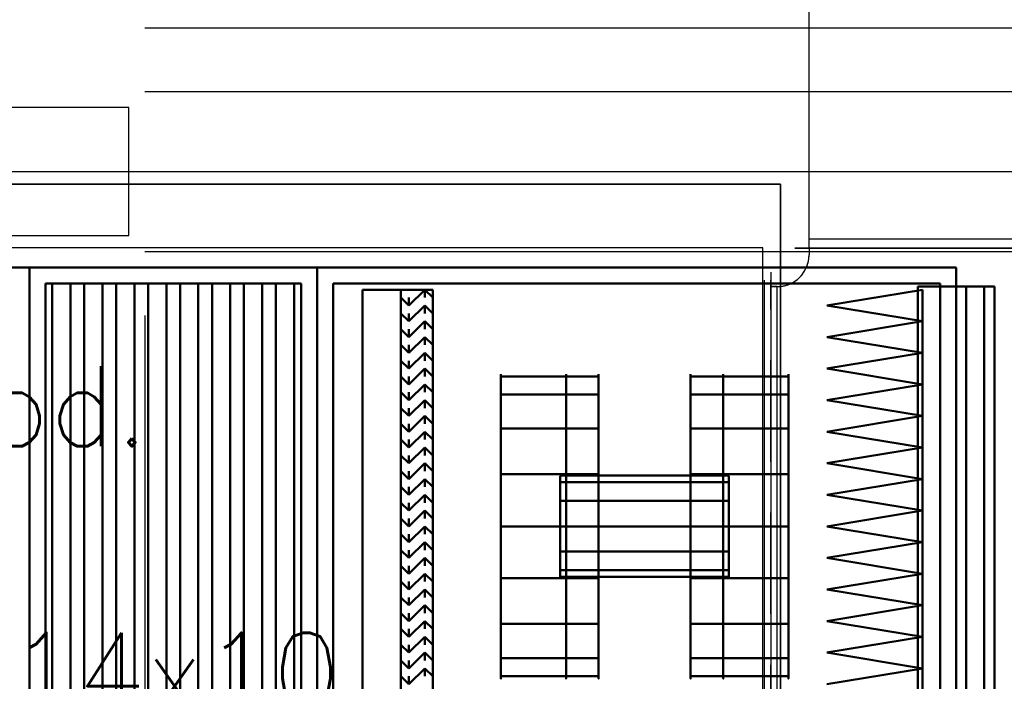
# Model space of a CAD drawing. Header units: centimetres. Extents: x -156440 to 298236, y -263599 to 81430.
# Tile 39 of 170: x 145883 to 148965, y -146826 to -144757. Entities that reach past the tile are written whole.
import ezdxf

# ---------------------------------------------------------------- set-up
doc = ezdxf.new("R2010")
doc.units = ezdxf.units.CM
doc.header["$LTSCALE"] = 50
for name, pattern in [('01-101 Went PP Poziom -2$0$Przekrój 3a-3a$0$HIDDEN', [9.525, 6.35, -3.175]), ('Kondygnacja -2$0$HIDDEN2', [4.7625, 3.175, -1.5875]), ('Osie rzutów$0$DASHDOT2', [12.7, 6.35, -3.175, 0, -3.175])]:
    doc.linetypes.add(name, pattern=pattern)
doc.layers.get('0').update_dxf_attribs({"color": 8})
for name, color, linetype in [('01-101 Went PP Poziom -2$0$L_Nawiew', 3, 'Continuous'), ('01-101 Went PP Poziom -2$0$L_text', 2, 'Continuous'), ('01-101 Went PP Poziom -2$0$L_Wywiew', 6, 'Continuous'), ('bgde_centrale wentylacyjne', 3, 'Continuous'), ('Kondygnacja -2$0$ARCH_KONSTR_POWYŻEJ RZUTU_IST', 8, 'Kondygnacja -2$0$HIDDEN2'), ('Kondygnacja -2$0$ARCH_ŻELBET_IST', 9, 'Continuous'), ('Osie rzutów$0$ARCH_INFO_OSIE_IST', 8, 'Osie rzutów$0$DASHDOT2')]:
    doc.layers.add(name, color=color, linetype=linetype)
for name, color, linetype, lineweight in [('01-101 Went PP Poziom -2$0$L_urządzenia', 1, 'Continuous', 50), ('bgde_fundamenty pod urządzenia', 7, 'Continuous', 35), ('Kondygnacja -2$0$_SP KORYTA', 8, 'Continuous', 25)]:
    doc.layers.add(name, color=color, linetype=linetype, lineweight=lineweight)
doc.layers.get('01-101 Went PP Poziom -2$0$L_text').off()
doc.styles.add('Romans', font='Romans.shx')

# ---------------------------------------------------------------- blocks, each defined once
blk = doc.blocks.new('Osie rzutów')
at = {"layer": 'Osie rzutów$0$ARCH_INFO_OSIE_IST', "ltscale": 10}
for p, q in [((6860, 12510), (6860, 4623.26)), ((4436.04, 7400), (15156.54, 7400))]:
    blk.add_line(p, q, dxfattribs=at)
blk = doc.blocks.new('Kondygnacja -2$0$konstukcja stropu -2')
at = {"layer": 'Kondygnacja -2$0$ARCH_KONSTR_POWYŻEJ RZUTU_IST', "ltscale": 10}
for p, q in [((6885, 7445), (7435, 7445)), ((6885, 7425), (7415, 7425)), ((6885, 7375), (7415, 7375)), ((6885, 7355), (6885, 6825))]:
    blk.add_line(p, q, dxfattribs=at)
blk = doc.blocks.new('*U496')
at = {"layer": '01-101 Went PP Poziom -2$0$L_Nawiew', "linetype": '01-101 Went PP Poziom -2$0$Przekrój 3a-3a$0$HIDDEN', "lineweight": -3}
for p, q in [((-715, 815), (785, 815)), ((785, 815), (805, 815)), ((805, 815), (805, -685)), ((-815, -785), (-815, 715)), ((805, -685), (785, -685)), ((-815, -805), (-815, -785)), ((685, -785), (685, -805)), ((685, -805), (-815, -805))]:
    blk.add_line(p, q, dxfattribs=at)
at = {"layer": '01-101 Went PP Poziom -2$0$L_Nawiew', "linetype": '01-101 Went PP Poziom -2$0$Przekrój 3a-3a$0$HIDDEN', "lineweight": -3, "extrusion": (-5.80092e-13, -2.22045e-16, -1)}
for centre in [(-715, 715), (-715, 715), (785, -785), (785, -785)]:
    blk.add_ellipse(centre, major_axis=(0, 100), ratio=1, start_param=-1.570796, end_param=0, dxfattribs=at)
blk = doc.blocks.new('*U495')
at = {"linetype": 'Continuous', "lineweight": -2}
for p, q in [((805, 860), (805, 815)), ((805, 815), (805, -685)), ((805, -685), (805, -730)), ((-815, -805), (-860, -805)), ((685, -805), (-815, -805)), ((730, -805), (685, -805))]:
    blk.add_line(p, q, dxfattribs=at)
at = {"color": 0, "linetype": 'ByBlock', "lineweight": -2}
for p, q in [((-715, 815), (785, 815)), ((785, 815), (805, 815)), ((-815, -785), (-815, 715)), ((805, -685), (785, -685)), ((-815, -805), (-815, -785)), ((685, -785), (685, -805))]:
    blk.add_line(p, q, dxfattribs=at)
at = {"color": 0, "linetype": 'ByBlock', "lineweight": -2, "extrusion": (-4.44089e-16, -2.22045e-16, -1)}
for centre in [(-715, 715), (-715, 715), (785, -785), (785, -785)]:
    blk.add_ellipse(centre, major_axis=(0, 100), ratio=1, start_param=-1.570796, end_param=0, dxfattribs=at)
blk = doc.blocks.new('*U488')
at = {"layer": '01-101 Went PP Poziom -2$0$L_Nawiew', "linetype": '01-101 Went PP Poziom -2$0$Przekrój 3a-3a$0$HIDDEN', "lineweight": -3}
for p, q in [((550, 0, 750), (-550, 0, 750)), ((-550, 0, 750), (-550, 0, -750)), ((-550, 0, -750), (550, 0, -750)), ((550, 0, 750), (550, 0, -750))]:
    blk.add_line(p, q, dxfattribs=at)
blk = doc.blocks.new('*U486')
at = {"linetype": 'Continuous', "lineweight": -2}
for p, q in [((-550, 0, 750), (-550, 0, 795)), ((-550, 0, -750), (-550, 0, 750)), ((-550, 0, -795), (-550, 0, -750)), ((550, 0, 750), (550, 0, -750)), ((550, 0, -750), (550, 0, -795)), ((550, 0, 795), (550, 0, 750))]:
    blk.add_line(p, q, dxfattribs=at)
at = {"color": 0, "linetype": 'ByBlock', "lineweight": -2}
for p, q in [((550, 0, 750), (-550, 0, 750)), ((-550, 0, -750), (550, 0, -750))]:
    blk.add_line(p, q, dxfattribs=at)
at = {"linetype": 'Continuous', "lineweight": -3}
for p, q in [((-520, 0, -750), (-520, 0, 750)), ((520, 0, -750), (520, 0, 750))]:
    blk.add_line(p, q, dxfattribs=at)
blk = doc.blocks.new('*U479')
at = {"color": 0, "linetype": 'ByBlock', "lineweight": -2}
for p, q in [((-770, 0, 20), (770, 0, 20)), ((-750, 0, -20), (750, 0, -20)), ((750, 0), (750, 0, -20)), ((-750, 0, -20), (-750, 0))]:
    blk.add_line(p, q, dxfattribs=at)
at = {"layer": '01-101 Went PP Poziom -2$0$L_Wywiew', "linetype": '01-101 Went PP Poziom -2$0$Przekrój 3a-3a$0$HIDDEN', "lineweight": -3}
for p, q in [((-750, 0), (750, 0)), ((750, 0), (770, 0)), ((-770, 0), (-750, 0))]:
    blk.add_line(p, q, dxfattribs=at)
blk = doc.blocks.new('01-101 Went PP Poziom -2$0$A$C4FF92EF0')
at = {"layer": '01-101 Went PP Poziom -2$0$L_urządzenia', "extrusion": (-1.22461e-16, -1, 0)}
for p, q in [((6518.95, 2370, -1017.5), (6778.95, 2370, -1017.5)), ((6518.95, 2370, -713.5), (6778.95, 2370, -713.5)), ((6518.95, 2370, -1005.5), (6778.95, 2370, -1005.5)), ((6778.95, 2370, -1017.5), (6778.95, 2208, -1017.5)), ((6778.95, 2370, -1005.5), (6778.95, 2370, -1017.5)), ((6778.95, 2370, -1017.5), (6868.95, 2370, -1017.5)), ((6778.95, 2208, -1005.5), (6778.95, 2370, -1005.5)), ((6778.95, 2370, -713.5), (6778.95, 2208, -713.5)), ((6778.95, 2370, -1005.5), (6778.95, 2370, -713.5)), ((6778.95, 2370, -713.5), (6868.95, 2370, -713.5)), ((6778.95, 2370, -1005.5), (6868.95, 2370, -1005.5)), ((6778.95, 2370, -1017.5), (6778.95, 2208, -1017.5)), ((6778.95, 2370, -1005.5), (6778.95, 2370, -1017.5)), ((6778.95, 2208, -1005.5), (6778.95, 2370, -1005.5)), ((6778.95, 2370, -713.5), (6778.95, 2208, -713.5)), ((6778.95, 2370, -1005.5), (6778.95, 2370, -713.5)), ((6868.95, 2370, -1017.5), (6868.95, 2208, -1017.5)), ((6868.95, 2370, -1005.5), (6868.95, 2370, -1017.5)), ((6868.95, 2370, -1017.5), (6921.45, 2370, -1017.5)), ((6868.95, 2208, -1005.5), (6868.95, 2370, -1005.5)), ((6868.95, 2370, -859.5), (6868.95, 2208, -859.5)), ((6868.95, 2370, -1005.5), (6868.95, 2370, -859.5)), ((6868.95, 2370, -859.5), (6921.45, 2370, -859.5)), ((6868.95, 2370, -1005.5), (6921.45, 2370, -1005.5)), ((6868.95, 2370, -1017.5), (6868.95, 2208, -1017.5)), ((6868.95, 2370, -1005.5), (6868.95, 2370, -1017.5)), ((6868.95, 2208, -1005.5), (6868.95, 2370, -1005.5)), ((6868.95, 2370, -713.5), (6868.95, 2208, -713.5)), ((6868.95, 2370, -1005.5), (6868.95, 2370, -713.5)), ((6868.95, 2208, -859.5), (6868.95, 2370, -859.5)), ((6868.95, 2370, -713.5), (6868.95, 2208, -713.5)), ((6868.95, 2370, -859.5), (6868.95, 2370, -713.5)), ((6868.95, 2370, -713.5), (7021.45, 2370, -713.5)), ((6868.95, 2370, -859.5), (7021.45, 2370, -859.5)), ((6921.45, 2370, -1017.5), (7068.95, 2370, -1017.5)), ((6921.45, 2370, -859.5), (7068.95, 2370, -859.5)), ((6921.45, 2370, -1005.5), (7068.95, 2370, -1005.5)), ((7021.45, 2370, -713.5), (7068.95, 2370, -713.5)), ((7021.45, 2370, -859.5), (7068.95, 2370, -859.5)), ((7068.95, 2370, -1017.5), (7068.95, 2208, -1017.5)), ((7068.95, 2370, -1005.5), (7068.95, 2370, -1017.5)), ((7068.95, 2208, -1005.5), (7068.95, 2370, -1005.5)), ((7068.95, 2370, -859.5), (7068.95, 2208, -859.5)), ((7068.95, 2370, -1005.5), (7068.95, 2370, -859.5)), ((7068.95, 2208, -859.5), (7068.95, 2370, -859.5)), ((7068.95, 2370, -713.5), (7068.95, 2208, -713.5)), ((7068.95, 2370, -859.5), (7068.95, 2370, -713.5)), ((6783.95, 2365, -853.5), (6783.95, 2213, -853.5)), ((6783.95, 2365, -865.5), (6783.95, 2213, -865.5)), ((6783.95, 2365, -853.5), (6783.95, 2365, -865.5)), ((6863.95, 2365, -853.5), (6783.95, 2365, -853.5)), ((6783.95, 2365, -865.5), (6863.95, 2365, -865.5)), ((6783.95, 2213, -1000.5), (6783.95, 2365, -1000.5)), ((6783.95, 2365, -718.5), (6783.95, 2213, -718.5)), ((6783.95, 2365, -1000.5), (6783.95, 2365, -718.5)), ((6783.95, 2365, -718.5), (6863.95, 2365, -718.5)), ((6783.95, 2365, -1000.5), (6863.95, 2365, -1000.5)), ((6786.05, 2365, -862.4), (6786.05, 2213, -862.4)), ((6791.75, 2365, -856.7), (6786.05, 2365, -862.4)), ((6791.75, 2365, -856.7), (6791.75, 2213, -856.7)), ((6796.05, 2365, -856.7), (6796.05, 2213, -856.7)), ((6796.05, 2365, -856.7), (6801.75, 2365, -862.4)), ((6801.75, 2365, -862.4), (6801.75, 2213, -862.4)), ((6806.05, 2365, -862.4), (6806.05, 2213, -862.4)), ((6811.75, 2365, -856.7), (6806.05, 2365, -862.4)), ((6811.75, 2365, -856.7), (6811.75, 2213, -856.7)), ((6816.05, 2365, -856.7), (6816.05, 2213, -856.7)), ((6816.05, 2365, -856.7), (6821.75, 2365, -862.4)), ((6821.75, 2365, -862.4), (6821.75, 2213, -862.4)), ((6826.05, 2365, -862.4), (6826.05, 2213, -862.4)), ((6831.75, 2365, -856.7), (6826.05, 2365, -862.4)), ((6831.75, 2365, -856.7), (6831.75, 2213, -856.7)), ((6836.05, 2365, -856.7), (6836.05, 2213, -856.7)), ((6836.05, 2365, -856.7), (6841.75, 2365, -862.4)), ((6841.75, 2365, -862.4), (6841.75, 2213, -862.4)), ((6846.05, 2365, -862.4), (6846.05, 2213, -862.4)), ((6851.75, 2365, -856.7), (6846.05, 2365, -862.4)), ((6851.75, 2365, -856.7), (6851.75, 2213, -856.7)), ((6856.05, 2365, -856.7), (6856.05, 2213, -856.7)), ((6856.05, 2365, -856.7), (6861.75, 2365, -862.4)), ((6861.75, 2365, -862.4), (6861.75, 2213, -862.4)), ((6863.95, 2365, -853.5), (6863.95, 2213, -853.5)), ((6863.95, 2365, -865.5), (6863.95, 2213, -865.5)), ((6863.95, 2365, -865.5), (6863.95, 2365, -853.5)), ((6863.95, 2213, -1000.5), (6863.95, 2365, -1000.5)), ((6863.95, 2365, -718.5), (6863.95, 2213, -718.5)), ((6863.95, 2365, -1000.5), (6863.95, 2365, -718.5)), ((6873.95, 2213, -1000.5), (6873.95, 2365, -1000.5)), ((6873.95, 2365, -864.5), (6873.95, 2213, -864.5)), ((6873.95, 2365, -1000.5), (6873.95, 2365, -864.5)), ((6873.95, 2365, -864.5), (6921.45, 2365, -864.5)), ((6873.95, 2365, -1000.5), (6921.45, 2365, -1000.5)), ((6873.95, 2213, -854.5), (6873.95, 2365, -854.5)), ((6873.95, 2365, -718.5), (6873.95, 2213, -718.5)), ((6873.95, 2365, -854.5), (6873.95, 2365, -718.5)), ((6873.95, 2365, -718.5), (7021.45, 2365, -718.5)), ((6873.95, 2365, -854.5), (7021.45, 2365, -854.5)), ((6921.45, 2365, -864.5), (7063.95, 2365, -864.5)), ((6921.45, 2365, -1000.5), (7063.95, 2365, -1000.5)), ((7021.45, 2365, -718.5), (7063.95, 2365, -718.5)), ((7021.45, 2365, -854.5), (7063.95, 2365, -854.5)), ((7056.95, 2364, -719), (7056.95, 2214, -719)), ((7056.95, 2364, -854), (7056.95, 2214, -854)), ((7056.95, 2364, -719), (7056.95, 2364, -854)), ((7068.95, 2364, -719), (7056.95, 2364, -719)), ((7056.95, 2364, -854), (7068.95, 2364, -854)), ((7063.95, 2213, -1000.5), (7063.95, 2365, -1000.5)), ((7063.95, 2365, -864.5), (7063.95, 2213, -864.5)), ((7063.95, 2365, -1000.5), (7063.95, 2365, -864.5)), ((7063.95, 2213, -854.5), (7063.95, 2365, -854.5)), ((7063.95, 2365, -718.5), (7063.95, 2213, -718.5)), ((7063.95, 2365, -854.5), (7063.95, 2365, -718.5)), ((7068.95, 2364, -865), (7068.95, 2214, -865)), ((7068.95, 2364, -1000), (7068.95, 2214, -1000)), ((7068.95, 2364, -865), (7068.95, 2364, -1000)), ((7080.95, 2364, -865), (7068.95, 2364, -865)), ((7068.95, 2364, -1000), (7080.95, 2364, -1000)), ((7068.95, 2364, -719), (7068.95, 2214, -719)), ((7068.95, 2364, -854), (7068.95, 2214, -854)), ((7068.95, 2364, -854), (7068.95, 2364, -719)), ((7068.95, 2364, -719), (7068.95, 2214, -719)), ((7068.95, 2364, -854), (7068.95, 2214, -854)), ((7068.95, 2364, -719), (7068.95, 2364, -854)), ((7080.95, 2364, -719), (7068.95, 2364, -719)), ((7068.95, 2364, -854), (7080.95, 2364, -854)), ((7072.05, 2364, -723.7), (7072.05, 2214, -723.7)), ((7072.05, 2364, -723.7), (7077.75, 2364, -729.4)), ((7072.05, 2364, -739.4), (7072.05, 2214, -739.4)), ((7072.05, 2364, -739.4), (7077.75, 2364, -733.7)), ((7072.05, 2364, -743.7), (7072.05, 2214, -743.7)), ((7072.05, 2364, -743.7), (7077.75, 2364, -749.4)), ((7072.05, 2364, -759.4), (7072.05, 2214, -759.4)), ((7072.05, 2364, -759.4), (7077.75, 2364, -753.7)), ((7072.05, 2364, -763.7), (7072.05, 2214, -763.7)), ((7072.05, 2364, -763.7), (7077.75, 2364, -769.4)), ((7072.05, 2364, -779.4), (7072.05, 2214, -779.4)), ((7072.05, 2364, -779.4), (7077.75, 2364, -773.7)), ((7072.05, 2364, -783.7), (7072.05, 2214, -783.7)), ((7072.05, 2364, -783.7), (7077.75, 2364, -789.4)), ((7072.05, 2364, -799.4), (7072.05, 2214, -799.4)), ((7072.05, 2364, -799.4), (7077.75, 2364, -793.7)), ((7072.05, 2364, -803.7), (7072.05, 2214, -803.7)), ((7072.05, 2364, -803.7), (7077.75, 2364, -809.4)), ((7072.05, 2364, -819.4), (7072.05, 2214, -819.4)), ((7072.05, 2364, -819.4), (7077.75, 2364, -813.7)), ((7072.05, 2364, -823.7), (7072.05, 2214, -823.7)), ((7072.05, 2364, -823.7), (7077.75, 2364, -829.4)), ((7072.05, 2364, -839.4), (7072.05, 2214, -839.4)), ((7072.05, 2364, -839.4), (7077.75, 2364, -833.7)), ((7072.05, 2364, -843.7), (7072.05, 2214, -843.7)), ((7072.05, 2364, -843.7), (7077.75, 2364, -849.4)), ((7077.75, 2364, -729.4), (7077.75, 2214, -729.4)), ((7077.75, 2364, -733.7), (7077.75, 2214, -733.7)), ((7077.75, 2364, -749.4), (7077.75, 2214, -749.4)), ((7077.75, 2364, -753.7), (7077.75, 2214, -753.7)), ((7077.75, 2364, -769.4), (7077.75, 2214, -769.4)), ((7077.75, 2364, -773.7), (7077.75, 2214, -773.7)), ((7077.75, 2364, -789.4), (7077.75, 2214, -789.4)), ((7077.75, 2364, -793.7), (7077.75, 2214, -793.7)), ((7077.75, 2364, -809.4), (7077.75, 2214, -809.4)), ((7077.75, 2364, -813.7), (7077.75, 2214, -813.7)), ((7077.75, 2364, -829.4), (7077.75, 2214, -829.4)), ((7077.75, 2364, -833.7), (7077.75, 2214, -833.7)), ((7077.75, 2364, -849.4), (7077.75, 2214, -849.4)), ((7080.95, 2364, -865), (7080.95, 2214, -865)), ((7080.95, 2364, -1000), (7080.95, 2214, -1000)), ((7080.95, 2364, -1000), (7080.95, 2364, -865)), ((7080.95, 2364, -719), (7080.95, 2214, -719)), ((7080.95, 2364, -854), (7080.95, 2214, -854)), ((7080.95, 2364, -854), (7080.95, 2364, -719)), ((6883.15, 2363, -866.5), (6883.15, 2215, -866.5)), ((6883.15, 2363, -998.5), (6883.15, 2215, -998.5)), ((6883.15, 2363, -866.5), (6883.15, 2363, -998.5)), ((6895.15, 2363, -866.5), (6883.15, 2363, -866.5)), ((6883.15, 2363, -998.5), (6895.15, 2363, -998.5)), ((6886.15, 2363, -932.5), (6892.15, 2363, -932.5)), ((6895.15, 2363, -866.5), (6895.15, 2215, -866.5)), ((6895.15, 2363, -998.5), (6895.15, 2215, -998.5)), ((6895.15, 2363, -866.5), (6895.15, 2363, -998.5)), ((6905.15, 2363, -866.5), (6895.15, 2363, -866.5)), ((6895.15, 2363, -998.5), (6905.15, 2363, -998.5)), ((6895.15, 2363, -866.5), (6895.15, 2215, -866.5)), ((6895.15, 2363, -998.5), (6895.15, 2215, -998.5)), ((6895.15, 2363, -998.5), (6895.15, 2363, -866.5)), ((6897.65, 2358.1, -866.5), (6902.65, 2363, -866.5)), ((6897.65, 2358.1, -998.5), (6902.65, 2363, -998.5)), ((6902.65, 2363, -998.5), (6902.65, 2360.6, -866.5)), ((6902.65, 2363, -866.5), (6905.15, 2360.6, -866.5)), ((6902.65, 2363, -998.5), (6905.15, 2360.6, -998.5)), ((6905.15, 2363, -866.5), (6905.15, 2215, -866.5)), ((6905.15, 2363, -998.5), (6905.15, 2215, -998.5)), ((6905.15, 2363, -998.5), (6905.15, 2363, -866.5)), ((7058.45, 2363, -720.5), (7028.45, 2358.1, -720.5)), ((7058.45, 2363, -852.5), (7028.45, 2358.1, -852.5)), ((7058.45, 2363, -852.5), (7058.45, 2363, -720.5)), ((7058.45, 2363, -720.5), (7058.45, 2353.2, -720.5)), ((7058.45, 2363, -852.5), (7058.45, 2353.2, -852.5)), ((6895.15, 2360.6, -998.5), (6895.15, 2360.6, -866.5)), ((6895.15, 2360.6, -866.5), (6897.65, 2358.1, -866.5)), ((6895.15, 2360.6, -998.5), (6897.65, 2358.1, -998.5)), ((6897.65, 2358.1, -998.5), (6897.65, 2360.6, -866.5)), ((6897.65, 2353.2, -866.5), (6902.65, 2358.1, -866.5)), ((6897.65, 2353.2, -998.5), (6902.65, 2358.1, -998.5)), ((6902.65, 2358.1, -998.5), (6902.65, 2355.6, -866.5)), ((6902.65, 2358.1, -866.5), (6905.15, 2355.6, -866.5)), ((6902.65, 2358.1, -998.5), (6905.15, 2355.6, -998.5)), ((6905.15, 2360.6, -998.5), (6905.15, 2360.6, -866.5)), ((7028.45, 2358.1, -852.5), (7028.45, 2358.1, -720.5)), ((7058.45, 2353.2, -720.5), (7028.45, 2358.1, -720.5)), ((7058.45, 2353.2, -852.5), (7028.45, 2358.1, -852.5)), ((6895.15, 2355.6, -998.5), (6895.15, 2355.6, -866.5)), ((6895.15, 2355.6, -866.5), (6897.65, 2353.2, -866.5)), ((6895.15, 2355.6, -998.5), (6897.65, 2353.2, -998.5)), ((6897.65, 2353.2, -998.5), (6897.65, 2355.6, -866.5)), ((6905.15, 2355.6, -998.5), (6905.15, 2355.6, -866.5)), ((6897.65, 2348.2, -866.5), (6902.65, 2353.2, -866.5)), ((6897.65, 2348.2, -998.5), (6902.65, 2353.2, -998.5)), ((6902.65, 2353.2, -998.5), (6902.65, 2350.7, -866.5)), ((6902.65, 2353.2, -866.5), (6905.15, 2350.7, -866.5)), ((6902.65, 2353.2, -998.5), (6905.15, 2350.7, -998.5)), ((7058.45, 2353.2, -720.5), (7028.45, 2348.2, -720.5)), ((7058.45, 2353.2, -852.5), (7028.45, 2348.2, -852.5)), ((7058.45, 2353.2, -852.5), (7058.45, 2353.2, -720.5)), ((7058.45, 2353.2, -720.5), (7058.45, 2343.3, -720.5)), ((7058.45, 2353.2, -852.5), (7058.45, 2343.3, -852.5)), ((7058.45, 2353.2, -852.5), (7058.45, 2353.2, -720.5)), ((6895.15, 2350.7, -998.5), (6895.15, 2350.7, -866.5)), ((6895.15, 2350.7, -866.5), (6897.65, 2348.2, -866.5)), ((6895.15, 2350.7, -998.5), (6897.65, 2348.2, -998.5)), ((6897.65, 2348.2, -998.5), (6897.65, 2350.7, -866.5)), ((6905.15, 2350.7, -998.5), (6905.15, 2350.7, -866.5)), ((6895.15, 2345.8, -998.5), (6895.15, 2345.8, -866.5)), ((6895.15, 2345.8, -866.5), (6897.65, 2343.3, -866.5)), ((6895.15, 2345.8, -998.5), (6897.65, 2343.3, -998.5)), ((6897.65, 2343.3, -866.5), (6902.65, 2348.2, -866.5)), ((6897.65, 2343.3, -998.5), (6902.65, 2348.2, -998.5)), ((6897.65, 2343.3, -998.5), (6897.65, 2345.8, -866.5)), ((6902.65, 2348.2, -998.5), (6902.65, 2345.8, -866.5)), ((6902.65, 2348.2, -866.5), (6905.15, 2345.8, -866.5)), ((6902.65, 2348.2, -998.5), (6905.15, 2345.8, -998.5)), ((6905.15, 2345.8, -998.5), (6905.15, 2345.8, -866.5)), ((7028.45, 2348.2, -852.5), (7028.45, 2348.2, -720.5)), ((7058.45, 2343.3, -720.5), (7028.45, 2348.2, -720.5)), ((7058.45, 2343.3, -852.5), (7028.45, 2348.2, -852.5)), ((6897.65, 2338.4, -866.5), (6902.65, 2343.3, -866.5)), ((6897.65, 2338.4, -998.5), (6902.65, 2343.3, -998.5)), ((6902.65, 2343.3, -998.5), (6902.65, 2340.8, -866.5)), ((6902.65, 2343.3, -866.5), (6905.15, 2340.8, -866.5)), ((6902.65, 2343.3, -998.5), (6905.15, 2340.8, -998.5)), ((7058.45, 2343.3, -720.5), (7028.45, 2338.4, -720.5)), ((7058.45, 2343.3, -852.5), (7028.45, 2338.4, -852.5)), ((7058.45, 2343.3, -852.5), (7058.45, 2343.3, -720.5)), ((7058.45, 2343.3, -720.5), (7058.45, 2333.4, -720.5)), ((7058.45, 2343.3, -852.5), (7058.45, 2333.4, -852.5)), ((7058.45, 2343.3, -852.5), (7058.45, 2343.3, -720.5)), ((6895.15, 2340.8, -998.5), (6895.15, 2340.8, -866.5)), ((6895.15, 2340.8, -866.5), (6897.65, 2338.4, -866.5)), ((6895.15, 2340.8, -998.5), (6897.65, 2338.4, -998.5)), ((6897.65, 2338.4, -998.5), (6897.65, 2340.8, -866.5)), ((6905.15, 2340.8, -998.5), (6905.15, 2340.8, -866.5)), ((6897.65, 2333.4, -866.5), (6902.65, 2338.4, -866.5)), ((6897.65, 2333.4, -998.5), (6902.65, 2338.4, -998.5)), ((6902.65, 2338.4, -998.5), (6902.65, 2335.9, -866.5)), ((6902.65, 2338.4, -866.5), (6905.15, 2335.9, -866.5)), ((6902.65, 2338.4, -998.5), (6905.15, 2335.9, -998.5)), ((7028.45, 2338.4, -852.5), (7028.45, 2338.4, -720.5)), ((7058.45, 2333.4, -720.5), (7028.45, 2338.4, -720.5)), ((7058.45, 2333.4, -852.5), (7028.45, 2338.4, -852.5)), ((6895.15, 2335.9, -998.5), (6895.15, 2335.9, -866.5)), ((6895.15, 2335.9, -866.5), (6897.65, 2333.4, -866.5)), ((6895.15, 2335.9, -998.5), (6897.65, 2333.4, -998.5)), ((6897.65, 2333.4, -998.5), (6897.65, 2335.9, -866.5)), ((6897.65, 2328.5, -866.5), (6902.65, 2333.4, -866.5)), ((6897.65, 2328.5, -998.5), (6902.65, 2333.4, -998.5)), ((6902.65, 2333.4, -998.5), (6902.65, 2331, -866.5)), ((6902.65, 2333.4, -866.5), (6905.15, 2331, -866.5)), ((6902.65, 2333.4, -998.5), (6905.15, 2331, -998.5)), ((6905.15, 2335.9, -998.5), (6905.15, 2335.9, -866.5)), ((6926.45, 2335.9, -924.3), (6946.85, 2335.9, -924.3)), ((6926.45, 2335.9, -940.8), (6946.85, 2335.9, -940.8)), ((6946.85, 2335.9, -924.3), (6957.05, 2335.9, -924.3)), ((6946.85, 2335.9, -940.8), (6957.05, 2335.9, -940.8)), ((6996.05, 2335.9, -778.3), (6985.85, 2335.9, -778.3)), ((6996.05, 2335.9, -794.8), (6985.85, 2335.9, -794.8)), ((7016.45, 2335.9, -778.3), (6996.05, 2335.9, -778.3)), ((7016.45, 2335.9, -794.8), (6996.05, 2335.9, -794.8)), ((7058.45, 2333.4, -720.5), (7028.45, 2328.5, -720.5)), ((7058.45, 2333.4, -852.5), (7028.45, 2328.5, -852.5)), ((7058.45, 2333.4, -852.5), (7058.45, 2333.4, -720.5)), ((7058.45, 2333.4, -720.5), (7058.45, 2323.6, -720.5)), ((7058.45, 2333.4, -852.5), (7058.45, 2323.6, -852.5)), ((7058.45, 2333.4, -852.5), (7058.45, 2333.4, -720.5)), ((6895.15, 2331, -998.5), (6895.15, 2331, -866.5)), ((6895.15, 2331, -866.5), (6897.65, 2328.5, -866.5)), ((6895.15, 2331, -998.5), (6897.65, 2328.5, -998.5)), ((6897.65, 2328.5, -998.5), (6897.65, 2331, -866.5)), ((6905.15, 2331, -998.5), (6905.15, 2331, -866.5)), ((6926.45, 2330.3, -908.7), (6946.85, 2330.3, -908.7)), ((6926.45, 2330.3, -956.3), (6946.85, 2330.3, -956.3)), ((6946.85, 2330.3, -908.7), (6957.05, 2330.3, -908.7)), ((6946.85, 2330.3, -956.3), (6957.05, 2330.3, -956.3)), ((6996.05, 2330.3, -762.7), (6985.85, 2330.3, -762.7)), ((6996.05, 2330.3, -810.3), (6985.85, 2330.3, -810.3)), ((7016.45, 2330.3, -762.7), (6996.05, 2330.3, -762.7)), ((7016.45, 2330.3, -810.3), (6996.05, 2330.3, -810.3)), ((6897.65, 2323.6, -866.5), (6902.65, 2328.5, -866.5)), ((6897.65, 2323.6, -998.5), (6902.65, 2328.5, -998.5)), ((6902.65, 2328.5, -998.5), (6902.65, 2326, -866.5)), ((6902.65, 2328.5, -866.5), (6905.15, 2326, -866.5)), ((6902.65, 2328.5, -998.5), (6905.15, 2326, -998.5)), ((7028.45, 2328.5, -852.5), (7028.45, 2328.5, -720.5)), ((7058.45, 2323.6, -720.5), (7028.45, 2328.5, -720.5)), ((7058.45, 2323.6, -852.5), (7028.45, 2328.5, -852.5)), ((6895.15, 2326, -998.5), (6895.15, 2326, -866.5)), ((6895.15, 2326, -866.5), (6897.65, 2323.6, -866.5)), ((6895.15, 2326, -998.5), (6897.65, 2323.6, -998.5)), ((6897.65, 2323.6, -998.5), (6897.65, 2326, -866.5)), ((6905.15, 2326, -998.5), (6905.15, 2326, -866.5)), ((6895.15, 2321.1, -998.5), (6895.15, 2321.1, -866.5)), ((6895.15, 2321.1, -866.5), (6897.65, 2318.6, -866.5)), ((6895.15, 2321.1, -998.5), (6897.65, 2318.6, -998.5)), ((6897.65, 2318.6, -866.5), (6902.65, 2323.6, -866.5)), ((6897.65, 2318.6, -998.5), (6902.65, 2323.6, -998.5)), ((6897.65, 2318.6, -998.5), (6897.65, 2321.1, -866.5)), ((6902.65, 2323.6, -998.5), (6902.65, 2321.1, -866.5)), ((6902.65, 2323.6, -866.5), (6905.15, 2321.1, -866.5)), ((6902.65, 2323.6, -998.5), (6905.15, 2321.1, -998.5)), ((6905.15, 2321.1, -998.5), (6905.15, 2321.1, -866.5)), ((7058.45, 2323.6, -720.5), (7028.45, 2318.6, -720.5)), ((7058.45, 2323.6, -852.5), (7028.45, 2318.6, -852.5)), ((7058.45, 2323.6, -852.5), (7058.45, 2323.6, -720.5)), ((7058.45, 2323.6, -720.5), (7058.45, 2313.7, -720.5)), ((7058.45, 2323.6, -852.5), (7058.45, 2313.7, -852.5)), ((7058.45, 2323.6, -852.5), (7058.45, 2323.6, -720.5)), ((6897.65, 2313.7, -866.5), (6902.65, 2318.6, -866.5)), ((6897.65, 2313.7, -998.5), (6902.65, 2318.6, -998.5)), ((6902.65, 2318.6, -998.5), (6902.65, 2316.2, -866.5)), ((6902.65, 2318.6, -866.5), (6905.15, 2316.2, -866.5)), ((6902.65, 2318.6, -998.5), (6905.15, 2316.2, -998.5)), ((6926.45, 2319.6, -896.1), (6946.85, 2319.6, -896.1)), ((6926.45, 2319.6, -969), (6946.85, 2319.6, -969)), ((6946.85, 2319.6, -896.1), (6957.05, 2319.6, -896.1)), ((6946.85, 2319.6, -969), (6957.05, 2319.6, -969)), ((6996.05, 2319.6, -750.1), (6985.85, 2319.6, -750.1)), ((6996.05, 2319.6, -823), (6985.85, 2319.6, -823)), ((7016.45, 2319.6, -750.1), (6996.05, 2319.6, -750.1)), ((7016.45, 2319.6, -823), (6996.05, 2319.6, -823)), ((7028.45, 2318.6, -852.5), (7028.45, 2318.6, -720.5)), ((7058.45, 2313.7, -720.5), (7028.45, 2318.6, -720.5)), ((7058.45, 2313.7, -852.5), (7028.45, 2318.6, -852.5)), ((6895.15, 2316.2, -998.5), (6895.15, 2316.2, -866.5)), ((6895.15, 2316.2, -866.5), (6897.65, 2313.7, -866.5)), ((6895.15, 2316.2, -998.5), (6897.65, 2313.7, -998.5)), ((6897.65, 2313.7, -998.5), (6897.65, 2316.2, -866.5)), ((6905.15, 2316.2, -998.5), (6905.15, 2316.2, -866.5)), ((6897.65, 2308.8, -866.5), (6902.65, 2313.7, -866.5)), ((6897.65, 2308.8, -998.5), (6902.65, 2313.7, -998.5)), ((6902.65, 2313.7, -998.5), (6902.65, 2311.2, -866.5)), ((6902.65, 2313.7, -866.5), (6905.15, 2311.2, -866.5)), ((6902.65, 2313.7, -998.5), (6905.15, 2311.2, -998.5)), ((7058.45, 2313.7, -720.5), (7028.45, 2308.8, -720.5)), ((7058.45, 2313.7, -852.5), (7028.45, 2308.8, -852.5)), ((7058.45, 2313.7, -852.5), (7058.45, 2313.7, -720.5)), ((7058.45, 2313.7, -720.5), (7058.45, 2303.8, -720.5)), ((7058.45, 2313.7, -852.5), (7058.45, 2303.8, -852.5)), ((7058.45, 2313.7, -852.5), (7058.45, 2313.7, -720.5)), ((6895.15, 2311.2, -998.5), (6895.15, 2311.2, -866.5)), ((6895.15, 2311.2, -866.5), (6897.65, 2308.8, -866.5)), ((6895.15, 2311.2, -998.5), (6897.65, 2308.8, -998.5)), ((6897.65, 2308.8, -998.5), (6897.65, 2311.2, -866.5)), ((6897.65, 2303.8, -866.5), (6902.65, 2308.8, -866.5)), ((6897.65, 2303.8, -998.5), (6902.65, 2308.8, -998.5)), ((6902.65, 2308.8, -998.5), (6902.65, 2306.3, -866.5)), ((6902.65, 2308.8, -866.5), (6905.15, 2306.3, -866.5)), ((6902.65, 2308.8, -998.5), (6905.15, 2306.3, -998.5)), ((6905.15, 2311.2, -998.5), (6905.15, 2311.2, -866.5)), ((7028.45, 2308.8, -852.5), (7028.45, 2308.8, -720.5)), ((7058.45, 2303.8, -720.5), (7028.45, 2308.8, -720.5)), ((7058.45, 2303.8, -852.5), (7028.45, 2308.8, -852.5)), ((6895.15, 2306.3, -998.5), (6895.15, 2306.3, -866.5)), ((6895.15, 2306.3, -866.5), (6897.65, 2303.8, -866.5)), ((6895.15, 2306.3, -998.5), (6897.65, 2303.8, -998.5)), ((6897.65, 2303.8, -998.5), (6897.65, 2306.3, -866.5)), ((6905.15, 2306.3, -998.5), (6905.15, 2306.3, -866.5)), ((6926.45, 2305.3, -887.8), (6946.85, 2305.3, -887.8)), ((6926.45, 2305.3, -977.3), (6946.85, 2305.3, -977.3)), ((6946.85, 2305.3, -887.8), (6957.05, 2305.3, -887.8)), ((6946.85, 2305.3, -977.3), (6957.05, 2305.3, -977.3)), ((6996.05, 2305.3, -741.8), (6985.85, 2305.3, -741.8)), ((6996.05, 2305.3, -831.3), (6985.85, 2305.3, -831.3)), ((7016.45, 2305.3, -741.8), (6996.05, 2305.3, -741.8)), ((7016.45, 2305.3, -831.3), (6996.05, 2305.3, -831.3)), ((6897.65, 2298.9, -866.5), (6902.65, 2303.8, -866.5)), ((6897.65, 2298.9, -998.5), (6902.65, 2303.8, -998.5)), ((6902.65, 2303.8, -998.5), (6902.65, 2301.4, -866.5)), ((6902.65, 2303.8, -866.5), (6905.15, 2301.4, -866.5)), ((6902.65, 2303.8, -998.5), (6905.15, 2301.4, -998.5)), ((6985.85, 2304.9, -786.5), (6945.05, 2304.9, -786.5)), ((6985.85, 2302.8, -778.6), (6945.05, 2302.8, -778.6)), ((6985.85, 2302.8, -794.5), (6945.05, 2302.8, -794.5)), ((6957.05, 2304.9, -932.5), (6997.85, 2304.9, -932.5)), ((6957.05, 2302.8, -924.6), (6997.85, 2302.8, -924.6)), ((6957.05, 2302.8, -940.5), (6997.85, 2302.8, -940.5)), ((7058.45, 2303.8, -720.5), (7028.45, 2298.9, -720.5)), ((7058.45, 2303.8, -852.5), (7028.45, 2298.9, -852.5)), ((7058.45, 2303.8, -852.5), (7058.45, 2303.8, -720.5)), ((7058.45, 2303.8, -720.5), (7058.45, 2294, -720.5)), ((7058.45, 2303.8, -852.5), (7058.45, 2294, -852.5)), ((7058.45, 2303.8, -852.5), (7058.45, 2303.8, -720.5)), ((6895.15, 2301.4, -998.5), (6895.15, 2301.4, -866.5)), ((6895.15, 2301.4, -866.5), (6897.65, 2298.9, -866.5)), ((6895.15, 2301.4, -998.5), (6897.65, 2298.9, -998.5)), ((6897.65, 2298.9, -998.5), (6897.65, 2301.4, -866.5)), ((6905.15, 2301.4, -998.5), (6905.15, 2301.4, -866.5)), ((6895.15, 2296.4, -998.5), (6895.15, 2296.4, -866.5)), ((6895.15, 2296.4, -866.5), (6897.65, 2294, -866.5)), ((6895.15, 2296.4, -998.5), (6897.65, 2294, -998.5)), ((6897.65, 2294, -866.5), (6902.65, 2298.9, -866.5)), ((6897.65, 2294, -998.5), (6902.65, 2298.9, -998.5)), ((6897.65, 2294, -998.5), (6897.65, 2296.4, -866.5)), ((6902.65, 2298.9, -998.5), (6902.65, 2296.4, -866.5)), ((6902.65, 2298.9, -866.5), (6905.15, 2296.4, -866.5)), ((6902.65, 2298.9, -998.5), (6905.15, 2296.4, -998.5)), ((6905.15, 2296.4, -998.5), (6905.15, 2296.4, -866.5)), ((6985.85, 2297, -772.8), (6945.05, 2297, -772.8)), ((6985.85, 2297, -800.3), (6945.05, 2297, -800.3)), ((6957.05, 2297, -918.8), (6997.85, 2297, -918.8)), ((6957.05, 2297, -946.3), (6997.85, 2297, -946.3)), ((7028.45, 2298.9, -852.5), (7028.45, 2298.9, -720.5)), ((7058.45, 2294, -720.5), (7028.45, 2298.9, -720.5)), ((7058.45, 2294, -852.5), (7028.45, 2298.9, -852.5)), ((6897.65, 2289, -866.5), (6902.65, 2294, -866.5)), ((6897.65, 2289, -998.5), (6902.65, 2294, -998.5)), ((6902.65, 2294, -998.5), (6902.65, 2291.5, -866.5)), ((6902.65, 2294, -866.5), (6905.15, 2291.5, -866.5)), ((6902.65, 2294, -998.5), (6905.15, 2291.5, -998.5)), ((7058.45, 2294, -720.5), (7028.45, 2289, -720.5)), ((7058.45, 2294, -852.5), (7028.45, 2289, -852.5)), ((7058.45, 2294, -852.5), (7058.45, 2294, -720.5)), ((7058.45, 2294, -720.5), (7058.45, 2284.1, -720.5)), ((7058.45, 2294, -852.5), (7058.45, 2284.1, -852.5)), ((7058.45, 2294, -852.5), (7058.45, 2294, -720.5)), ((6895.15, 2291.5, -998.5), (6895.15, 2291.5, -866.5)), ((6895.15, 2291.5, -866.5), (6897.65, 2289, -866.5)), ((6895.15, 2291.5, -998.5), (6897.65, 2289, -998.5)), ((6897.65, 2289, -998.5), (6897.65, 2291.5, -866.5)), ((6905.15, 2291.5, -998.5), (6905.15, 2291.5, -866.5)), ((6897.65, 2284.1, -866.5), (6902.65, 2289, -866.5)), ((6897.65, 2284.1, -998.5), (6902.65, 2289, -998.5)), ((6902.65, 2289, -998.5), (6902.65, 2286.6, -866.5)), ((6902.65, 2289, -866.5), (6905.15, 2286.6, -866.5)), ((6902.65, 2289, -998.5), (6905.15, 2286.6, -998.5)), ((6926.45, 2289, -980.1), (6946.85, 2289, -980.1)), ((6926.45, 2289, -884.9), (6946.85, 2289, -884.9)), ((6985.85, 2289, -802.4), (6945.05, 2289, -802.4)), ((6985.85, 2289, -770.7), (6945.05, 2289, -770.7)), ((6946.85, 2289, -980.1), (6957.05, 2289, -980.1)), ((6946.85, 2289, -884.9), (6957.05, 2289, -884.9)), ((6957.05, 2289, -948.4), (6997.85, 2289, -948.4)), ((6957.05, 2289, -916.7), (6997.85, 2289, -916.7)), ((6996.05, 2289, -834.1), (6985.85, 2289, -834.1)), ((6996.05, 2289, -738.9), (6985.85, 2289, -738.9)), ((7016.45, 2289, -834.1), (6996.05, 2289, -834.1)), ((7016.45, 2289, -738.9), (6996.05, 2289, -738.9)), ((7028.45, 2289, -852.5), (7028.45, 2289, -720.5)), ((7058.45, 2284.1, -720.5), (7028.45, 2289, -720.5)), ((7058.45, 2284.1, -852.5), (7028.45, 2289, -852.5)), ((6895.15, 2286.6, -998.5), (6895.15, 2286.6, -866.5)), ((6895.15, 2286.6, -866.5), (6897.65, 2284.1, -866.5)), ((6895.15, 2286.6, -998.5), (6897.65, 2284.1, -998.5)), ((6897.65, 2284.1, -998.5), (6897.65, 2286.6, -866.5)), ((6897.65, 2279.2, -866.5), (6902.65, 2284.1, -866.5)), ((6897.65, 2279.2, -998.5), (6902.65, 2284.1, -998.5)), ((6902.65, 2284.1, -998.5), (6902.65, 2281.6, -866.5)), ((6902.65, 2284.1, -866.5), (6905.15, 2281.6, -866.5)), ((6902.65, 2284.1, -998.5), (6905.15, 2281.6, -998.5)), ((6905.15, 2286.6, -998.5), (6905.15, 2286.6, -866.5)), ((7058.45, 2284.1, -720.5), (7028.45, 2279.2, -720.5)), ((7058.45, 2284.1, -852.5), (7028.45, 2279.2, -852.5)), ((7058.45, 2284.1, -852.5), (7058.45, 2284.1, -720.5)), ((7058.45, 2284.1, -720.5), (7058.45, 2274.2, -720.5)), ((7058.45, 2284.1, -852.5), (7058.45, 2274.2, -852.5)), ((7058.45, 2284.1, -852.5), (7058.45, 2284.1, -720.5)), ((6895.15, 2281.6, -998.5), (6895.15, 2281.6, -866.5)), ((6895.15, 2281.6, -866.5), (6897.65, 2279.2, -866.5)), ((6895.15, 2281.6, -998.5), (6897.65, 2279.2, -998.5)), ((6897.65, 2279.2, -998.5), (6897.65, 2281.6, -866.5)), ((6905.15, 2281.6, -998.5), (6905.15, 2281.6, -866.5)), ((6985.85, 2281.1, -800.3), (6945.05, 2281.1, -800.3)), ((6985.85, 2281.1, -772.8), (6945.05, 2281.1, -772.8)), ((6957.05, 2281.1, -946.3), (6997.85, 2281.1, -946.3)), ((6957.05, 2281.1, -918.8), (6997.85, 2281.1, -918.8)), ((6897.65, 2274.2, -866.5), (6902.65, 2279.2, -866.5)), ((6897.65, 2274.2, -998.5), (6902.65, 2279.2, -998.5)), ((6902.65, 2279.2, -998.5), (6902.65, 2276.7, -866.5)), ((6902.65, 2279.2, -866.5), (6905.15, 2276.7, -866.5)), ((6902.65, 2279.2, -998.5), (6905.15, 2276.7, -998.5)), ((7028.45, 2279.2, -852.5), (7028.45, 2279.2, -720.5)), ((7058.45, 2274.2, -720.5), (7028.45, 2279.2, -720.5)), ((7058.45, 2274.2, -852.5), (7028.45, 2279.2, -852.5)), ((6895.15, 2276.7, -998.5), (6895.15, 2276.7, -866.5)), ((6895.15, 2276.7, -866.5), (6897.65, 2274.2, -866.5)), ((6895.15, 2276.7, -998.5), (6897.65, 2274.2, -998.5)), ((6897.65, 2274.2, -998.5), (6897.65, 2276.7, -866.5)), ((6905.15, 2276.7, -998.5), (6905.15, 2276.7, -866.5)), ((6985.85, 2275.3, -794.5), (6945.05, 2275.3, -794.5)), ((6985.85, 2275.3, -778.6), (6945.05, 2275.3, -778.6)), ((6957.05, 2275.3, -940.5), (6997.85, 2275.3, -940.5)), ((6957.05, 2275.3, -924.6), (6997.85, 2275.3, -924.6)), ((6895.15, 2271.8, -998.5), (6895.15, 2271.8, -866.5)), ((6895.15, 2271.8, -866.5), (6897.65, 2269.3, -866.5)), ((6895.15, 2271.8, -998.5), (6897.65, 2269.3, -998.5)), ((6897.65, 2269.3, -866.5), (6902.65, 2274.2, -866.5)), ((6897.65, 2269.3, -998.5), (6902.65, 2274.2, -998.5)), ((6897.65, 2269.3, -998.5), (6897.65, 2271.8, -866.5)), ((6902.65, 2274.2, -998.5), (6902.65, 2271.8, -866.5)), ((6902.65, 2274.2, -866.5), (6905.15, 2271.8, -866.5)), ((6902.65, 2274.2, -998.5), (6905.15, 2271.8, -998.5)), ((6905.15, 2271.8, -998.5), (6905.15, 2271.8, -866.5)), ((6926.45, 2272.8, -977.3), (6946.85, 2272.8, -977.3)), ((6926.45, 2272.8, -887.8), (6946.85, 2272.8, -887.8)), ((6985.85, 2273.2, -786.5), (6945.05, 2273.2, -786.5)), ((6946.85, 2272.8, -977.3), (6957.05, 2272.8, -977.3)), ((6946.85, 2272.8, -887.8), (6957.05, 2272.8, -887.8)), ((6957.05, 2273.2, -932.5), (6997.85, 2273.2, -932.5)), ((6996.05, 2272.8, -831.3), (6985.85, 2272.8, -831.3)), ((6996.05, 2272.8, -741.8), (6985.85, 2272.8, -741.8)), ((7016.45, 2272.8, -831.3), (6996.05, 2272.8, -831.3)), ((7016.45, 2272.8, -741.8), (6996.05, 2272.8, -741.8)), ((7058.45, 2274.2, -720.5), (7028.45, 2269.3, -720.5)), ((7058.45, 2274.2, -852.5), (7028.45, 2269.3, -852.5)), ((7058.45, 2274.2, -852.5), (7058.45, 2274.2, -720.5)), ((7058.45, 2274.2, -720.5), (7058.45, 2264.4, -720.5)), ((7058.45, 2274.2, -852.5), (7058.45, 2264.4, -852.5)), ((7058.45, 2274.2, -852.5), (7058.45, 2274.2, -720.5)), ((6897.65, 2264.4, -866.5), (6902.65, 2269.3, -866.5)), ((6897.65, 2264.4, -998.5), (6902.65, 2269.3, -998.5)), ((6902.65, 2269.3, -998.5), (6902.65, 2266.8, -866.5)), ((6902.65, 2269.3, -866.5), (6905.15, 2266.8, -866.5)), ((6902.65, 2269.3, -998.5), (6905.15, 2266.8, -998.5)), ((7028.45, 2269.3, -852.5), (7028.45, 2269.3, -720.5)), ((7058.45, 2264.4, -720.5), (7028.45, 2269.3, -720.5)), ((7058.45, 2264.4, -852.5), (7028.45, 2269.3, -852.5)), ((6895.15, 2266.8, -998.5), (6895.15, 2266.8, -866.5)), ((6895.15, 2266.8, -866.5), (6897.65, 2264.4, -866.5)), ((6895.15, 2266.8, -998.5), (6897.65, 2264.4, -998.5)), ((6897.65, 2264.4, -998.5), (6897.65, 2266.8, -866.5)), ((6905.15, 2266.8, -998.5), (6905.15, 2266.8, -866.5)), ((6897.65, 2259.4, -866.5), (6902.65, 2264.4, -866.5)), ((6897.65, 2259.4, -998.5), (6902.65, 2264.4, -998.5)), ((6902.65, 2264.4, -998.5), (6902.65, 2261.9, -866.5)), ((6902.65, 2264.4, -866.5), (6905.15, 2261.9, -866.5)), ((6902.65, 2264.4, -998.5), (6905.15, 2261.9, -998.5)), ((7058.45, 2264.4, -720.5), (7028.45, 2259.4, -720.5)), ((7058.45, 2264.4, -852.5), (7028.45, 2259.4, -852.5)), ((7058.45, 2264.4, -852.5), (7058.45, 2264.4, -720.5)), ((7058.45, 2264.4, -720.5), (7058.45, 2254.5, -720.5)), ((7058.45, 2264.4, -852.5), (7058.45, 2254.5, -852.5)), ((7058.45, 2264.4, -852.5), (7058.45, 2264.4, -720.5)), ((6895.15, 2261.9, -998.5), (6895.15, 2261.9, -866.5)), ((6895.15, 2261.9, -866.5), (6897.65, 2259.4, -866.5)), ((6895.15, 2261.9, -998.5), (6897.65, 2259.4, -998.5)), ((6897.65, 2259.4, -998.5), (6897.65, 2261.9, -866.5)), ((6897.65, 2254.5, -866.5), (6902.65, 2259.4, -866.5)), ((6897.65, 2254.5, -998.5), (6902.65, 2259.4, -998.5)), ((6902.65, 2259.4, -998.5), (6902.65, 2257, -866.5)), ((6902.65, 2259.4, -866.5), (6905.15, 2257, -866.5)), ((6902.65, 2259.4, -998.5), (6905.15, 2257, -998.5)), ((6905.15, 2261.9, -998.5), (6905.15, 2261.9, -866.5)), ((7028.45, 2259.4, -852.5), (7028.45, 2259.4, -720.5)), ((7058.45, 2254.5, -720.5), (7028.45, 2259.4, -720.5)), ((7058.45, 2254.5, -852.5), (7028.45, 2259.4, -852.5)), ((6895.15, 2257, -998.5), (6895.15, 2257, -866.5)), ((6895.15, 2257, -866.5), (6897.65, 2254.5, -866.5)), ((6895.15, 2257, -998.5), (6897.65, 2254.5, -998.5)), ((6897.65, 2254.5, -998.5), (6897.65, 2257, -866.5)), ((6905.15, 2257, -998.5), (6905.15, 2257, -866.5)), ((6926.45, 2258.5, -969), (6946.85, 2258.5, -969)), ((6926.45, 2258.5, -896.1), (6946.85, 2258.5, -896.1)), ((6946.85, 2258.5, -969), (6957.05, 2258.5, -969)), ((6946.85, 2258.5, -896.1), (6957.05, 2258.5, -896.1)), ((6996.05, 2258.5, -823), (6985.85, 2258.5, -823)), ((6996.05, 2258.5, -750.1), (6985.85, 2258.5, -750.1)), ((7016.45, 2258.5, -823), (6996.05, 2258.5, -823)), ((7016.45, 2258.5, -750.1), (6996.05, 2258.5, -750.1)), ((6897.65, 2249.6, -866.5), (6902.65, 2254.5, -866.5)), ((6897.65, 2249.6, -998.5), (6902.65, 2254.5, -998.5)), ((6902.65, 2254.5, -998.5), (6902.65, 2252, -866.5)), ((6902.65, 2254.5, -866.5), (6905.15, 2252, -866.5)), ((6902.65, 2254.5, -998.5), (6905.15, 2252, -998.5)), ((7058.45, 2254.5, -720.5), (7028.45, 2249.6, -720.5)), ((7058.45, 2254.5, -852.5), (7028.45, 2249.6, -852.5)), ((7058.45, 2254.5, -852.5), (7058.45, 2254.5, -720.5)), ((7058.45, 2254.5, -720.5), (7058.45, 2244.6, -720.5)), ((7058.45, 2254.5, -852.5), (7058.45, 2244.6, -852.5)), ((7058.45, 2254.5, -852.5), (7058.45, 2254.5, -720.5)), ((6895.15, 2252, -998.5), (6895.15, 2252, -866.5)), ((6895.15, 2252, -866.5), (6897.65, 2249.6, -866.5)), ((6895.15, 2252, -998.5), (6897.65, 2249.6, -998.5)), ((6897.65, 2249.6, -998.5), (6897.65, 2252, -866.5)), ((6905.15, 2252, -998.5), (6905.15, 2252, -866.5)), ((6895.15, 2247.1, -998.5), (6895.15, 2247.1, -866.5)), ((6895.15, 2247.1, -866.5), (6897.65, 2244.6, -866.5)), ((6895.15, 2247.1, -998.5), (6897.65, 2244.6, -998.5)), ((6897.65, 2244.6, -866.5), (6902.65, 2249.6, -866.5)), ((6897.65, 2244.6, -998.5), (6902.65, 2249.6, -998.5)), ((6897.65, 2244.6, -998.5), (6897.65, 2247.1, -866.5)), ((6902.65, 2249.6, -998.5), (6902.65, 2247.1, -866.5)), ((6902.65, 2249.6, -866.5), (6905.15, 2247.1, -866.5)), ((6902.65, 2249.6, -998.5), (6905.15, 2247.1, -998.5)), ((6905.15, 2247.1, -998.5), (6905.15, 2247.1, -866.5)), ((6926.45, 2247.8, -956.3), (6946.85, 2247.8, -956.3)), ((6926.45, 2247.8, -908.7), (6946.85, 2247.8, -908.7)), ((6946.85, 2247.8, -956.3), (6957.05, 2247.8, -956.3)), ((6946.85, 2247.8, -908.7), (6957.05, 2247.8, -908.7)), ((6996.05, 2247.8, -810.3), (6985.85, 2247.8, -810.3)), ((6996.05, 2247.8, -762.7), (6985.85, 2247.8, -762.7)), ((7016.45, 2247.8, -810.3), (6996.05, 2247.8, -810.3)), ((7016.45, 2247.8, -762.7), (6996.05, 2247.8, -762.7)), ((7028.45, 2249.6, -852.5), (7028.45, 2249.6, -720.5)), ((7058.45, 2244.6, -720.5), (7028.45, 2249.6, -720.5)), ((7058.45, 2244.6, -852.5), (7028.45, 2249.6, -852.5)), ((6897.65, 2239.7, -866.5), (6902.65, 2244.6, -866.5)), ((6897.65, 2239.7, -998.5), (6902.65, 2244.6, -998.5)), ((6902.65, 2244.6, -998.5), (6902.65, 2242.2, -866.5)), ((6902.65, 2244.6, -866.5), (6905.15, 2242.2, -866.5)), ((6902.65, 2244.6, -998.5), (6905.15, 2242.2, -998.5)), ((7058.45, 2244.6, -720.5), (7028.45, 2239.7, -720.5)), ((7058.45, 2244.6, -852.5), (7028.45, 2239.7, -852.5)), ((7058.45, 2244.6, -852.5), (7058.45, 2244.6, -720.5)), ((7058.45, 2244.6, -720.5), (7058.45, 2234.8, -720.5)), ((7058.45, 2244.6, -852.5), (7058.45, 2234.8, -852.5)), ((7058.45, 2244.6, -852.5), (7058.45, 2244.6, -720.5)), ((6895.15, 2242.2, -998.5), (6895.15, 2242.2, -866.5)), ((6895.15, 2242.2, -866.5), (6897.65, 2239.7, -866.5)), ((6895.15, 2242.2, -998.5), (6897.65, 2239.7, -998.5)), ((6897.65, 2239.7, -998.5), (6897.65, 2242.2, -866.5)), ((6905.15, 2242.2, -998.5), (6905.15, 2242.2, -866.5)), ((6926.45, 2242.2, -940.8), (6946.85, 2242.2, -940.8)), ((6926.45, 2242.2, -924.3), (6946.85, 2242.2, -924.3)), ((6946.85, 2242.2, -940.8), (6957.05, 2242.2, -940.8)), ((6946.85, 2242.2, -924.3), (6957.05, 2242.2, -924.3)), ((6996.05, 2242.2, -794.8), (6985.85, 2242.2, -794.8)), ((6996.05, 2242.2, -778.3), (6985.85, 2242.2, -778.3)), ((7016.45, 2242.2, -794.8), (6996.05, 2242.2, -794.8)), ((7016.45, 2242.2, -778.3), (6996.05, 2242.2, -778.3))]:
    blk.add_line(p, q, dxfattribs=at)
at = {"layer": '01-101 Went PP Poziom -2$0$L_urządzenia', "extrusion": (1, -1.22461e-16, 0)}
for centre, radius in [((2289, -932.5, 6926.45), 47.6), ((2289, -932.5, 6946.85), 47.6), ((2289, -932.5, 6946.85), 47.6), ((2289, -932.5, 6957.05), 47.6), ((2289, -786.5, 6985.85), 47.6), ((2289, -786.5, 6996.05), 47.6), ((2289, -786.5, 6996.05), 47.6), ((2289, -786.5, 7016.45), 47.6), ((2289, -786.5, 6945.05), 15.8), ((2289, -932.5, 6957.05), 15.8), ((2289, -786.5, 6985.85), 15.8), ((2289, -932.5, 6997.85), 15.8)]:
    blk.add_circle(centre, radius, dxfattribs=at)

msp = doc.modelspace()

# ---------------------------------------------------------------- linework, layer by layer
at = {"layer": 'bgde_centrale wentylacyjne'}
msp.add_lwpolyline([(143018.779, -147210.769), (148208.779, -147210.769), (148208.779, -145470.769), (143018.779, -145470.769)], close=True, dxfattribs=at)
at = {"layer": 'bgde_fundamenty pod urządzenia', "elevation": -23199.999}
msp.add_lwpolyline([(148263.712, -145271.445), (141863.645, -145271.445), (141863.645, -147411.445), (148263.712, -147411.445)], close=True, dxfattribs=at)
at = {"layer": 'Kondygnacja -2$0$ARCH_ŻELBET_IST', "ltscale": 4, "elevation": -3480}
msp.add_lwpolyline([(145824.241, -145431.769), (146224.241, -145431.769), (146224.241, -145031.769), (145824.241, -145031.769)], close=True, dxfattribs=at)

# ---------------------------------------------------------------- block references
at = {"layer": '01-101 Went PP Poziom -2$0$L_Nawiew', "linetype": 'Continuous', "extrusion": (1, 0, -2.22045e-16)}
msp.add_blockref('*U488', (-144921.769, -9480, 149103.528), dxfattribs=at)
at = {"layer": '01-101 Went PP Poziom -2$0$L_Nawiew', "linetype": 'Continuous', "extrusion": (-2.22045e-16, -5.80092e-13, -1), "rotation": 90}
msp.add_blockref('*U496', (-149038.528, -146276.769, 9480), dxfattribs=at)
at = {"layer": '01-101 Went PP Poziom -2$0$L_text', "xscale": 10, "yscale": 10, "zscale": 10}
msp.add_blockref('01-101 Went PP Poziom -2$0$A$C4FF92EF0', (78124.241, -169231.769), dxfattribs=at)
at = {"layer": '01-101 Went PP Poziom -2$0$L_Wywiew', "linetype": 'Continuous', "extrusion": (1, 0, -2.22045e-16)}
msp.add_blockref('*U486', (-144921.769, -8020, 149103.528), dxfattribs=at)
at = {"layer": '01-101 Went PP Poziom -2$0$L_Wywiew', "linetype": 'Continuous', "extrusion": (-2.22045e-16, -4.44089e-16, -1), "rotation": 90}
msp.add_blockref('*U495', (-149038.528, -146276.769, 8020), dxfattribs=at)
at = {"layer": '01-101 Went PP Poziom -2$0$L_Wywiew', "linetype": 'Continuous', "extrusion": (-1, 4.44089e-16, 2.22045e-16), "rotation": 180}
msp.add_blockref('*U479', (146341.769, -8020, -148233.528), dxfattribs=at)
at = {"layer": 'Kondygnacja -2$0$_SP KORYTA', "xscale": 10, "yscale": 10, "zscale": 10}
msp.add_blockref('Kondygnacja -2$0$konstukcja stropu -2', (77424.241, -219231.769, -3480), dxfattribs=at)
at = {"layer": 'Osie rzutów$0$ARCH_INFO_OSIE_IST', "xscale": 10, "yscale": 10, "zscale": 10}
msp.add_blockref('Osie rzutów', (77424.241, -219231.769), dxfattribs=at)

# ---------------------------------------------------------------- texts
at = {"layer": 'bgde_fundamenty pod urządzenia', "insert": (142783.779, -145840.94, -9885), "char_height": 250, "width": 4721.5643, "attachment_point": 1, "style": 'Romans'}
msp.add_mtext('Centrala MCK7 prod. KLIMOR ~2,3t\\Pwym. fund. 640x214x10 ', dxfattribs=at)

doc.saveas('drawing.dxf')
